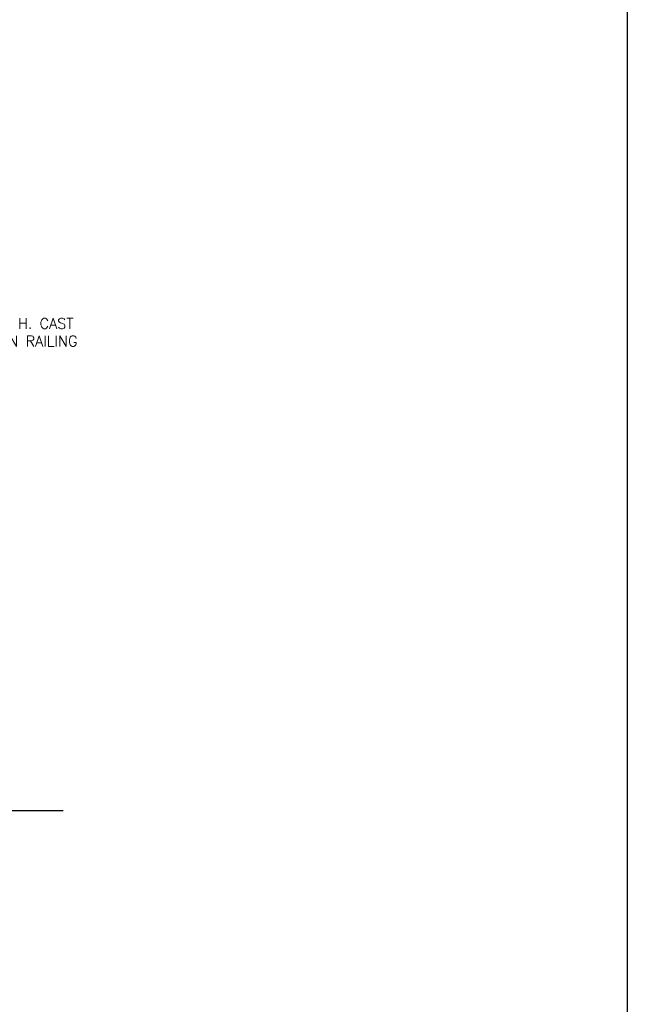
# Model space of a CAD drawing. Header units: inches. Extents: x -3803 to 34213, y -3756 to 4522.
# Tile 49 of 65: x 33982 to 34213, y 2584 to 2958. Entities that reach past the tile are written whole.
import ezdxf

# ---------------------------------------------------------------- set-up
doc = ezdxf.new("R2010")
doc.units = ezdxf.units.IN
doc.header["$LTSCALE"] = 0.011
doc.header["$MEASUREMENT"] = 0
doc.layers.get('0').update_dxf_attribs({"linetype": 'CONTINUOUS'})
doc.layers.get('Defpoints').update_dxf_attribs({"linetype": 'CONTINUOUS'})
doc.layers.add('TEXT', color=2, linetype='CONTINUOUS')
doc.dimstyles.new('Copy of STANDARD', dxfattribs={"dimtxt": 8, "dimasz": 3, "dimexe": 3, "dimexo": 3, "dimgap": 3, "dimtad": 1, "dimrnd": 1, "dimzin": 3, "dimdsep": 46, "dimlunit": 4, "dimtxsty": 'Standard', "dimblk": 'ARCHTICK', "dimcen": 3, "dimdle": 3, "dimadec": 0, "dimazin": 0, "dimtfac": 1, "dimtix": 1, "dimtofl": 0, "dimtmove": 1, "dimatfit": 3, "dimfxl": 3, "dimtolj": 1, "dimtzin": 0, "dimlwd": -1, "dimlwe": -1, "dimarcsym": 0})

# ---------------------------------------------------------------- blocks, each defined once
blk = doc.blocks.new('_ArchTick')
at = {"color": 0, "linetype": 'ByBlock', "const_width": 0.15}
blk.add_lwpolyline([(-0.5, -0.5), (0.5, 0.5)], dxfattribs=at)

msp = doc.modelspace()

# ---------------------------------------------------------------- linework, layer by layer
at = {"color": 6, "ltscale": 10}
msp.add_line((33948.8090328, 2657.3300638), (33998.2505287, 2657.3300638), dxfattribs=at)
msp.add_line((33948.8090328, 2657.3300638), (33998.2505287, 2657.3300638), dxfattribs=at)
at = {"layer": 'Defpoints', "ltscale": 10}
msp.add_lwpolyline([(30960.8623789, 3241.8957062), (34212.6550645, 3241.8957062), (34212.6550645, 214.5138671), (30960.8623789, 191.6652784)], close=True, dxfattribs=at)

# ---------------------------------------------------------------- texts
at = {"layer": 'TEXT', "color": 2, "insert": (33968.7502528, 2844.3003829), "char_height": 4.000692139, "width": 137.254255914, "attachment_point": 1}
msp.add_mtext('{\\Fromans|c0;42" H. CAST\\PIRON RAILING}', dxfattribs=at)

# ---------------------------------------------------------------- leaders
at = {"layer": 'TEXT', "color": 9, "ltscale": 10, "annotation_type": 0, "has_hookline": 1, "hookline_direction": 0, "text_width": 78.6802787}
msp.add_leader([(33894.3020799, 2665.83102), (33900.1718141, 2646.7186183), (33908.4518102, 2646.8415726)], dimstyle='Copy of STANDARD', override={"dimasz": 6, "dimtad": 0, "dimldrblk": 'DotSmall'}, dxfattribs=at)

doc.saveas('drawing.dxf')
